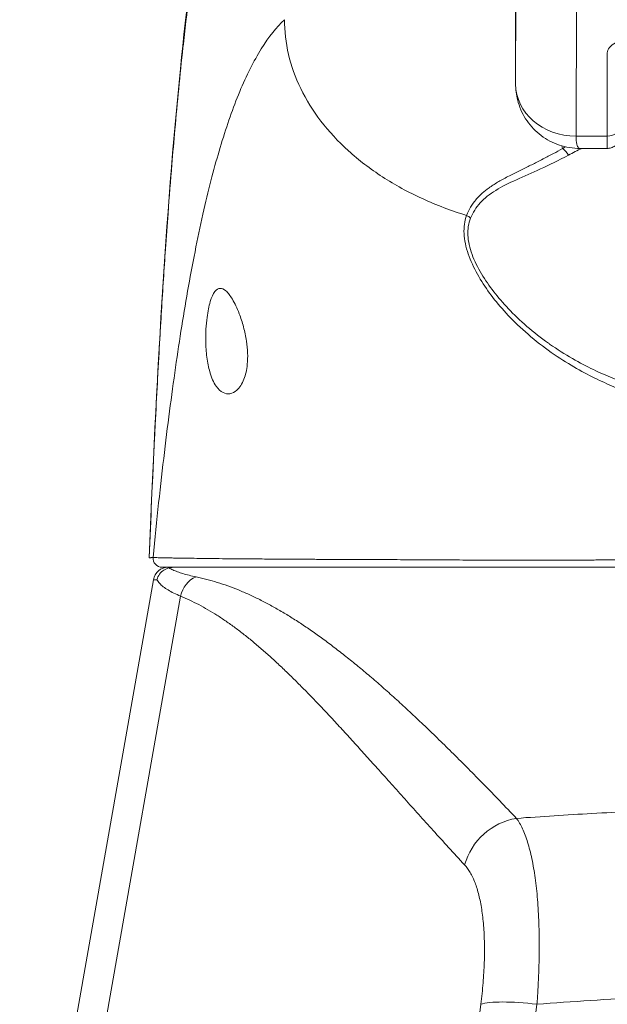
# Model space of a CAD drawing. Header units: inches. Extents: x 1 to 178, y 1 to 113.
# Tile 6 of 66: x 61.545 to 62.311, y 18.209 to 19.494. Entities that reach past the tile are written whole.
import ezdxf

# ---------------------------------------------------------------- set-up
doc = ezdxf.new("R2010")
doc.units = ezdxf.units.IN
doc.header["$LTSCALE"] = 10.666667
doc.header["$MEASUREMENT"] = 0
for name, color, linetype, lineweight in [('Dimension (ANSI)', 7, 'Continuous', 13), ('Visible (ANSI)', 7, 'Continuous', 13), ('Visible Narrow (ANSI)', 7, 'Continuous', 18)]:
    doc.layers.add(name, color=color, linetype=linetype, lineweight=lineweight)
doc.styles.add('Note Text (ANSI)', font='RomanS.shx')
doc.dimstyles.new('Default (ANSI)', dxfattribs={"dimscale": 10.666667, "dimtxt": 0.12, "dimasz": 0.098425, "dimexe": 0.125, "dimexo": 0.0625, "dimgap": 0.031496, "dimtad": 0, "dimtih": 1, "dimtoh": 1, "dimrnd": 1e-08, "dimzin": 0, "dimdsep": 46, "dimtxsty": 'Note Text (ANSI)', "dimcen": 0.09, "dimdle": 0.393701, "dimclrd": 256, "dimclre": 256, "dimclrt": 256, "dimadec": 0, "dimazin": 0, "dimtfac": 1, "dimtofl": 0, "dimtmove": 0, "dimatfit": 3, "dimfxl": 1, "dimtolj": 1, "dimtzin": 4, "dimlwd": -1, "dimlwe": -1, "dimarcsym": 0})

# ---------------------------------------------------------------- blocks, each defined once
blk = doc.blocks.new('*D10')
at = {"layer": 'Defpoints', "color": 0, "transparency": 16777216}
for p in [(64.703, 21.8328), (40.828, 17.9457), (64.703, 17.9457)]:
    blk.add_point(p, dxfattribs=at)
at = {"layer": 'Dimension (ANSI)', "transparency": 16777216}
for p, q in [((40.828, 18.6123), (40.828, 23.1661)), ((64.703, 18.6123), (64.703, 23.1661)), ((41.8778, 21.8328), (49.8695, 21.8328)), ((63.6531, 21.8328), (55.6614, 21.8328))]:
    blk.add_line(p, q, dxfattribs=at)
for points in [[(41.8778, 22.0077), (41.8778, 21.6578), (40.828, 21.8328)], [(63.6531, 22.0077), (63.6531, 21.6578), (64.703, 21.8328)]]:
    blk.add_solid(points, dxfattribs=at)
at = {"layer": 'Dimension (ANSI)', "transparency": 16777216, "insert": (50.2055, 22.4728), "char_height": 1.28, "attachment_point": 1, "style": 'Note Text (ANSI)'}
blk.add_mtext('\\A1;23.87', dxfattribs=at)

msp = doc.modelspace()

# ---------------------------------------------------------------- linework, layer by layer
at = {"layer": 'Visible (ANSI)'}
for p, q in [((62.1917, 19.5123), (62.1918, 19.41)), ((62.3111, 19.3261), (62.2758, 19.3261)), ((61.7193, 18.763), (61.6016, 18.0956)), ((62.3024, 18.4584), (62.3024, 18.4584))]:
    msp.add_line(p, q, dxfattribs=at)
msp.add_arc((61.7386, 18.7596), 0.0197, 90.0001, 170, dxfattribs=at)
msp.add_ellipse((61.7306, 18.7911), major_axis=(-0.0011, -0.0118), ratio=0.999959, start_param=4.712389, end_param=6.37718, dxfattribs=at)
for points, knots in [([(61.7137, 18.7915), (61.723, 19.0208), (61.7352, 19.2395), (61.7625, 19.5103), (61.7718, 19.5862), (61.7838, 19.6581)], [0, 0, 0, 0, 1.850891, 1.850891, 2.630245, 2.630245, 2.630245, 2.630245]), ([(62.2758, 19.3261), (62.2668, 19.3261), (62.2575, 19.3275), (62.2404, 19.3332), (62.2322, 19.3375), (62.218, 19.3482), (62.2117, 19.3547), (62.2016, 19.3693), (62.1977, 19.3775), (62.1931, 19.3932), (62.192, 19.4006), (62.1918, 19.408)], [0, 0, 0, 0, 0.0703736, 0.0703736, 0.1392004, 0.1392004, 0.2072974, 0.2072974, 0.2754598, 0.2754598, 0.3325774, 0.3325774, 0.3325774, 0.3325774]), ([(62.3296, 19.3579), (62.3296, 19.3525), (62.3296, 19.3486), (62.3296, 19.3456), (62.3296, 19.3451), (62.3296, 19.3444), (62.3296, 19.3443), (62.3295, 19.3438), (62.3295, 19.3437), (62.3295, 19.3435), (62.3295, 19.3434), (62.3295, 19.343), (62.3295, 19.3428), (62.3294, 19.3421), (62.3293, 19.3416), (62.3291, 19.3405), (62.329, 19.34), (62.3285, 19.3382), (62.328, 19.337), (62.3264, 19.3342), (62.3253, 19.3326), (62.3225, 19.33), (62.3209, 19.3288), (62.3173, 19.3271), (62.3154, 19.3265), (62.3127, 19.3262), (62.3119, 19.3261), (62.3111, 19.3261)], [0, 0, 0, 0, 0.0823467, 0.0823467, 0.1118576, 0.1118576, 0.1247539, 0.1247539, 0.1265515, 0.1265515, 0.1286021, 0.1286021, 0.1306663, 0.1306663, 0.134814, 0.134814, 0.138887, 0.138887, 0.148968, 0.148968, 0.1632472, 0.1632472, 0.1782167, 0.1782167, 0.1931923, 0.1931923, 0.1993249, 0.1993249, 0.1993249, 0.1993249]), ([(61.7876, 19.0745), (61.7875, 19.0798), (61.7876, 19.0851), (61.7881, 19.0955), (61.7886, 19.1006), (61.7903, 19.1133), (61.7917, 19.1202), (61.7951, 19.1318), (61.7972, 19.1362), (61.8015, 19.1419), (61.8038, 19.1433), (61.8087, 19.1435), (61.8112, 19.1424), (61.8166, 19.1376), (61.8195, 19.1339), (61.8254, 19.124), (61.8284, 19.1176), (61.8333, 19.1049), (61.8352, 19.0991), (61.8384, 19.087), (61.8397, 19.0808), (61.8407, 19.0745)], [-0.5692874, -0.5692874, -0.5692874, -0.5692874, -0.5288858, -0.5288858, -0.4876841, -0.4876841, -0.4202422, -0.4202422, -0.3530717, -0.3530717, -0.2912927, -0.2912927, -0.2304014, -0.2304014, -0.1671779, -0.1671779, -0.0985288, -0.0985288, -0.0485921, -0.0485921, -0.000001, -0.000001, -0.000001, -0.000001]), ([(61.8407, 19.0745), (61.8414, 19.0693), (61.842, 19.0641), (61.8423, 19.0539), (61.8422, 19.049), (61.841, 19.0369), (61.8395, 19.0303), (61.8349, 19.0185), (61.8318, 19.0138), (61.8253, 19.0079), (61.8222, 19.0063), (61.816, 19.0053), (61.813, 19.0058), (61.8069, 19.0089), (61.8038, 19.0118), (61.7978, 19.0205), (61.795, 19.0267), (61.7912, 19.0401), (61.7899, 19.0465), (61.7881, 19.0602), (61.7877, 19.0673), (61.7876, 19.0745)], [-0.5739281, -0.5739281, -0.5739281, -0.5739281, -0.533814, -0.533814, -0.4939143, -0.4939143, -0.4307597, -0.4307597, -0.3597657, -0.3597657, -0.3005984, -0.3005984, -0.2454531, -0.2454531, -0.1831514, -0.1831514, -0.1104073, -0.1104073, -0.0546787, -0.0546787, -0.000001, -0.000001, -0.000001, -0.000001]), ([(61.7137, 18.7915), (61.7139, 18.7915), (61.7142, 18.7916), (61.7145, 18.7916), (61.7149, 18.7916), (61.7153, 18.7917), (61.7157, 18.7918), (61.7161, 18.7918), (61.7166, 18.7919), (61.7171, 18.7919), (61.7176, 18.792), (61.7181, 18.7921), (61.7188, 18.7922)], [0, 0, 0, 0, 0.25, 0.25, 0.25, 0.5, 0.5, 0.5, 0.75, 0.75, 0.75, 1, 1, 1, 1]), ([(61.7397, 18.7785), (61.7374, 18.7779), (61.7351, 18.777), (61.733, 18.7756), (61.7308, 18.7743), (61.7288, 18.7724), (61.7272, 18.7703), (61.7257, 18.7681), (61.7245, 18.7657), (61.7239, 18.763)], [0, 0, 0, 0, 0.333333, 0.333333, 0.333333, 0.666667, 0.666667, 0.666667, 1, 1, 1, 1]), ([(61.7306, 18.7792), (61.7306, 18.7792), (61.7309, 18.7792), (61.7314, 18.7792), (61.7319, 18.7792), (61.7327, 18.7792), (61.7336, 18.7792), (61.7346, 18.7792), (61.7358, 18.7792), (61.7371, 18.7792), (61.7385, 18.7792), (61.74, 18.7792), (61.7418, 18.7792), (61.7435, 18.7792), (61.7455, 18.7792), (61.7476, 18.7792), (61.7497, 18.7792), (61.7519, 18.7792), (61.7544, 18.7792), (61.757, 18.7792), (61.7597, 18.7792), (61.7629, 18.7792), (61.7661, 18.7792), (61.7697, 18.7792), (61.7737, 18.7792), (61.7776, 18.7792), (61.7819, 18.7792), (61.7866, 18.7792), (61.7913, 18.7792), (61.7964, 18.7792), (61.8019, 18.7792), (61.8074, 18.7792), (61.8134, 18.7792), (61.8197, 18.7792), (61.8261, 18.7792), (61.833, 18.7792), (61.8402, 18.7792), (61.8475, 18.7792), (61.8552, 18.7792), (61.8636, 18.7792), (61.8719, 18.7792), (61.881, 18.7792), (61.8899, 18.7792), (61.8988, 18.7792), (61.9076, 18.7792), (61.9161, 18.7792), (61.9246, 18.7792), (61.9327, 18.7792), (61.9405, 18.7792), (61.9484, 18.7792), (61.956, 18.7792), (61.9635, 18.7792), (61.971, 18.7792), (61.9784, 18.7792), (61.9859, 18.7792), (61.9934, 18.7792), (62.0009, 18.7792), (62.0087, 18.7792), (62.0164, 18.7792), (62.0243, 18.7792), (62.0324, 18.7792), (62.0405, 18.7792), (62.0488, 18.7792), (62.0573, 18.7792), (62.0659, 18.7792), (62.0748, 18.7792), (62.0839, 18.7792), (62.0931, 18.7792), (62.1024, 18.7792), (62.1113, 18.7792), (62.1201, 18.7792), (62.1286, 18.7792), (62.1366, 18.7792), (62.1446, 18.7792), (62.1521, 18.7792), (62.1593, 18.7792), (62.1665, 18.7792), (62.1733, 18.7792), (62.1798, 18.7792), (62.1863, 18.7792), (62.1924, 18.7792), (62.1982, 18.7792), (62.204, 18.7792), (62.2095, 18.7792), (62.2147, 18.7792), (62.2199, 18.7792), (62.2249, 18.7792), (62.2297, 18.7792), (62.2345, 18.7792), (62.2392, 18.7792), (62.2438, 18.7792), (62.2484, 18.7792), (62.2529, 18.7792), (62.2575, 18.7792), (62.2621, 18.7792), (62.2667, 18.7792), (62.2716, 18.7792), (62.2764, 18.7792), (62.2814, 18.7792), (62.2867, 18.7792), (62.2921, 18.7792), (62.2978, 18.7792), (62.3036, 18.7792), (62.3093, 18.7792), (62.3152, 18.7792), (62.3207, 18.7792), (62.3262, 18.7792), (62.3313, 18.7792), (62.3362, 18.7792), (62.341, 18.7792), (62.3456, 18.7792), (62.3499, 18.7792), (62.3542, 18.7792), (62.3584, 18.7792), (62.3624, 18.7792), (62.3663, 18.7792), (62.3702, 18.7792), (62.3738, 18.7792), (62.3775, 18.7792), (62.381, 18.7792), (62.3844, 18.7792), (62.3878, 18.7792), (62.3911, 18.7792), (62.3942, 18.7792), (62.3974, 18.7792), (62.4004, 18.7792), (62.4033, 18.7792), (62.4062, 18.7792), (62.409, 18.7792), (62.4117, 18.7792), (62.4144, 18.7792), (62.4171, 18.7792), (62.4196, 18.7792), (62.4222, 18.7792), (62.4246, 18.7792), (62.427, 18.7792), (62.4294, 18.7792), (62.4317, 18.7792), (62.434, 18.7792), (62.4362, 18.7792), (62.4384, 18.7792), (62.4405, 18.7792), (62.4426, 18.7792), (62.4446, 18.7792), (62.4466, 18.7792), (62.4485, 18.7792), (62.4504, 18.7792), (62.4521, 18.7792), (62.4539, 18.7792), (62.4556, 18.7792), (62.4572, 18.7792)], [0, 0, 0, 0, 0.02, 0.02, 0.02, 0.04, 0.04, 0.04, 0.06, 0.06, 0.06, 0.08, 0.08, 0.08, 0.1, 0.1, 0.1, 0.12, 0.12, 0.12, 0.14, 0.14, 0.14, 0.16, 0.16, 0.16, 0.18, 0.18, 0.18, 0.2, 0.2, 0.2, 0.22, 0.22, 0.22, 0.24, 0.24, 0.24, 0.26, 0.26, 0.26, 0.28, 0.28, 0.28, 0.3, 0.3, 0.3, 0.32, 0.32, 0.32, 0.34, 0.34, 0.34, 0.36, 0.36, 0.36, 0.38, 0.38, 0.38, 0.4, 0.4, 0.4, 0.42, 0.42, 0.42, 0.44, 0.44, 0.44, 0.46, 0.46, 0.46, 0.48, 0.48, 0.48, 0.5, 0.5, 0.5, 0.52, 0.52, 0.52, 0.54, 0.54, 0.54, 0.56, 0.56, 0.56, 0.58, 0.58, 0.58, 0.6, 0.6, 0.6, 0.62, 0.62, 0.62, 0.64, 0.64, 0.64, 0.66, 0.66, 0.66, 0.68, 0.68, 0.68, 0.7, 0.7, 0.7, 0.72, 0.72, 0.72, 0.74, 0.74, 0.74, 0.76, 0.76, 0.76, 0.78, 0.78, 0.78, 0.8, 0.8, 0.8, 0.82, 0.82, 0.82, 0.84, 0.84, 0.84, 0.86, 0.86, 0.86, 0.88, 0.88, 0.88, 0.9, 0.9, 0.9, 0.92, 0.92, 0.92, 0.94, 0.94, 0.94, 0.96, 0.96, 0.96, 0.98, 0.98, 0.98, 1, 1, 1, 1]), ([(61.7397, 18.7785), (61.741, 18.7788), (61.7423, 18.779), (61.7448, 18.7792), (61.746, 18.7792), (61.747, 18.7792)], [-0.03976287, -0.03976287, -0.03976287, -0.03976287, -0.01919123, -0.01919123, 0, 0, 0, 0])]:
    msp.add_open_spline(points, degree=3, knots=knots, dxfattribs=at)
for points in [[(62.2758, 19.3261), (62.2758, 19.3261), (62.2758, 19.3261), (62.2758, 19.3261)], [(61.7137, 18.7915), (61.7137, 18.7915), (61.7137, 18.7915), (61.7137, 18.7915)]]:
    msp.add_open_spline(points, degree=3, dxfattribs=at)
at = {"layer": 'Visible Narrow (ANSI)'}
for p, q in [((62.1918, 19.4101), (62.1922, 19.5873)), ((62.1917, 19.5124), (62.1918, 19.4114)), ((62.2706, 19.3419), (62.271, 19.5191)), ((62.3114, 19.4508), (62.3111, 19.3419)), ((61.8542, 19.4463), (61.8542, 19.4463)), ((62.3111, 19.3419), (62.2706, 19.3419)), ((62.2242, 19.3105), (62.2242, 19.3105)), ((62.2243, 19.3105), (62.2243, 19.3105)), ((62.2168, 19.296), (62.2168, 19.296)), ((62.2242, 19.2993), (62.2242, 19.2993)), ((62.2243, 19.2994), (62.2243, 19.2994)), ((62.1014, 19.2475), (62.1014, 19.2475)), ((61.7547, 18.7416), (61.6408, 18.0956)), ((61.9728, 18.5595), (61.9728, 18.5595)), ((61.9923, 18.538), (61.9923, 18.538)), ((62.2922, 18.4579), (62.2922, 18.4579)), ((62.1465, 18.2087), (62.1323, 18.0956)), ((62.2196, 18.2087), (62.2055, 18.0956))]:
    msp.add_line(p, q, dxfattribs=at)
for centre, major_axis, ratio, start_param, end_param in [((62.3484, 19.4508), (-0.037, 0), 0.5, 4.710918, 6.281715), ((62.2705, 19.4101), (-0.0787, 0.0002), 0.866025, 0.002547, 1.573343), ((62.3111, 19.358), (0.0185, 0), 0.866025, 4.714936, 6.283185), ((62.3111, 19.4442), (0, -0.1181), 0.001274, 0, 0.523599), ((62.2531, 19.3105), (0.0095, -0.0177), 0.498926, 1.68999, 2.319519), ((62.1199, 19.2253), (0.0186, -0.0075), 0.769392, 1.132137, 1.449481), ((61.7849, 18.7362), (-0.0117, -0.0312), 0.918447, 3.856208, 4.875569), ((62.4178, 18.7597), (-0.6986, 0.0033), 0.000807, 6.168225, 6.283059), ((62.1985, 18.377), (-0.0578, -0.0535), 0.919114, 4.080771, 5.311683), ((62.2196, 18.1951), (-0.0781, 0.0098), 0.172345, 4.733946, 5.946592)]:
    msp.add_ellipse(centre, major_axis=major_axis, ratio=ratio, start_param=start_param, end_param=end_param, dxfattribs=at)
for points, knots in [([(61.784, 19.6448), (61.7835, 19.6421), (61.783, 19.6393), (61.7825, 19.6365), (61.7789, 19.6157), (61.7753, 19.5935), (61.7718, 19.5692), (61.7714, 19.566), (61.7709, 19.5628), (61.7705, 19.5596), (61.7675, 19.5383), (61.7645, 19.5154), (61.7617, 19.4918), (61.7604, 19.4806), (61.7591, 19.4693), (61.7578, 19.4579), (61.7559, 19.44), (61.754, 19.422), (61.7522, 19.4039), (61.7505, 19.3862), (61.7488, 19.3685), (61.7473, 19.3509), (61.7459, 19.3356), (61.7446, 19.3204), (61.7433, 19.3049), (61.7416, 19.2843), (61.74, 19.2633), (61.7383, 19.2411), (61.7372, 19.2261), (61.7361, 19.2105), (61.735, 19.1945), (61.7333, 19.169), (61.7315, 19.1423), (61.7298, 19.1141), (61.729, 19.1005), (61.7281, 19.0865), (61.7273, 19.0722), (61.7254, 19.0384), (61.7234, 19.0028), (61.7216, 18.9652), (61.7211, 18.9562), (61.7207, 18.9471), (61.7202, 18.9379), (61.718, 18.8921), (61.7158, 18.8434), (61.7137, 18.7915)], [0, 0, 0, 0, 0.0152892, 0.0152892, 0.0152892, 0.1281656, 0.1281656, 0.1281656, 0.1428571, 0.1428571, 0.1428571, 0.2397281, 0.2397281, 0.2397281, 0.2857143, 0.2857143, 0.2857143, 0.3578831, 0.3578831, 0.3578831, 0.4285714, 0.4285714, 0.4285714, 0.4897426, 0.4897426, 0.4897426, 0.5714286, 0.5714286, 0.5714286, 0.6267197, 0.6267197, 0.6267197, 0.7142857, 0.7142857, 0.7142857, 0.756805, 0.756805, 0.756805, 0.8571429, 0.8571429, 0.8571429, 0.8810186, 0.8810186, 0.8810186, 1, 1, 1, 1]), ([(61.8902, 19.4941), (61.8798, 19.4842), (61.8698, 19.4718), (61.86, 19.4561), (61.8502, 19.4403), (61.8406, 19.4212), (61.8318, 19.4002), (61.8231, 19.3791), (61.8151, 19.3562), (61.8077, 19.3318), (61.8003, 19.3074), (61.7934, 19.2816), (61.7864, 19.2515), (61.7795, 19.2214), (61.7725, 19.1871), (61.7662, 19.1526), (61.76, 19.1181), (61.7544, 19.0837), (61.7491, 19.0471), (61.7438, 19.0104), (61.7386, 18.9716), (61.7336, 18.9293), (61.7285, 18.887), (61.7236, 18.8412), (61.7188, 18.7922)], [0, 0, 0, 0, 0.125, 0.125, 0.125, 0.25, 0.25, 0.25, 0.375, 0.375, 0.375, 0.5, 0.5, 0.5, 0.625, 0.625, 0.625, 0.75, 0.75, 0.75, 0.875, 0.875, 0.875, 1, 1, 1, 1]), ([(62.1279, 19.2386), (62.108, 19.2447), (62.0885, 19.252), (62.0701, 19.2605), (62.0517, 19.2689), (62.0343, 19.2784), (62.0182, 19.2889), (62.002, 19.2993), (61.9871, 19.3108), (61.9736, 19.323), (61.9601, 19.3352), (61.9481, 19.3482), (61.9377, 19.3618), (61.9273, 19.3754), (61.9185, 19.3896), (61.9114, 19.4041), (61.9044, 19.4187), (61.899, 19.4337), (61.8955, 19.4488), (61.8919, 19.464), (61.8902, 19.4794), (61.8902, 19.4941)], [0.0000001, 0.0000001, 0.0000001, 0.0000001, 0.1428571, 0.1428571, 0.1428571, 0.2857143, 0.2857143, 0.2857143, 0.4285714, 0.4285714, 0.4285714, 0.5714286, 0.5714286, 0.5714286, 0.7142857, 0.7142857, 0.7142857, 0.8571429, 0.8571429, 0.8571429, 1, 1, 1, 1]), ([(62.2758, 19.3261), (62.2751, 19.3261), (62.2745, 19.3263), (62.2739, 19.3267), (62.2729, 19.3276), (62.272, 19.3293), (62.2715, 19.3318), (62.2709, 19.3344), (62.2706, 19.3377), (62.2706, 19.3419)], [0.7874485, 0.7874485, 0.7874485, 0.7874485, 0.8333333, 0.8333333, 0.8333333, 0.9166667, 0.9166667, 0.9166667, 1, 1, 1, 1]), ([(62.253, 19.326), (62.249, 19.3237), (62.245, 19.3215), (62.2411, 19.3193), (62.2366, 19.3169), (62.2322, 19.3146), (62.2279, 19.3124), (62.2245, 19.3106), (62.2211, 19.3089), (62.2178, 19.3072), (62.2168, 19.3067), (62.2158, 19.3062), (62.2148, 19.3057), (62.2102, 19.3034), (62.2057, 19.3012), (62.2013, 19.2991), (62.1966, 19.2967), (62.1919, 19.2945), (62.1874, 19.2922), (62.1824, 19.2896), (62.1775, 19.2871), (62.1728, 19.2845), (62.1708, 19.2833), (62.1688, 19.2821), (62.1668, 19.281), (62.1647, 19.2797), (62.1626, 19.2784), (62.1606, 19.2771), (62.1595, 19.2763), (62.1583, 19.2755), (62.1572, 19.2747), (62.1508, 19.2701), (62.1452, 19.2652), (62.1405, 19.2598), (62.1404, 19.2596), (62.1403, 19.2595), (62.1401, 19.2593), (62.1348, 19.2531), (62.1307, 19.2462), (62.1279, 19.2386)], [0, 0, 0, 0, 0.065683, 0.065683, 0.065683, 0.140097, 0.140097, 0.140097, 0.2, 0.2, 0.2, 0.218494, 0.218494, 0.218494, 0.3046, 0.3046, 0.3046, 0.399021, 0.399021, 0.399021, 0.503543, 0.503543, 0.503543, 0.549809, 0.549809, 0.549809, 0.6, 0.6, 0.6, 0.628883, 0.628883, 0.628883, 0.8, 0.8, 0.8, 0.804258, 0.804258, 0.804258, 1, 1, 1, 1]), ([(62.2607, 19.3173), (62.2478, 19.3104), (62.2355, 19.3045), (62.2242, 19.2993), (62.2129, 19.2942), (62.2026, 19.2897), (62.1928, 19.2852), (62.183, 19.2807), (62.1737, 19.2762), (62.1658, 19.2713), (62.1579, 19.2664), (62.1512, 19.261), (62.1457, 19.255), (62.1402, 19.249), (62.1359, 19.2424), (62.133, 19.2351)], [0.0000001, 0.0000001, 0.0000001, 0.0000001, 0.2, 0.2, 0.2, 0.4, 0.4, 0.4, 0.6, 0.6, 0.6, 0.8, 0.8, 0.8, 1, 1, 1, 1]), ([(62.1279, 19.2386), (62.1252, 19.2311), (62.1241, 19.2232), (62.1245, 19.2147), (62.1249, 19.2063), (62.1269, 19.1973), (62.13, 19.1883), (62.1331, 19.1793), (62.1373, 19.1704), (62.1421, 19.1619), (62.1468, 19.1533), (62.1521, 19.1452), (62.1578, 19.1373), (62.1635, 19.1294), (62.1697, 19.1219), (62.1767, 19.114), (62.1838, 19.1061), (62.1918, 19.0979), (62.201, 19.0896), (62.2101, 19.0813), (62.2204, 19.0729), (62.2306, 19.0653), (62.2408, 19.0577), (62.2509, 19.051), (62.2606, 19.0451), (62.2703, 19.0393), (62.2795, 19.0342), (62.2883, 19.0296), (62.2972, 19.0251), (62.3058, 19.0211), (62.314, 19.0175), (62.3222, 19.014), (62.33, 19.0109), (62.3376, 19.0082), (62.3452, 19.0054), (62.3524, 19.003), (62.3592, 19.0009)], [0.0000004, 0.0000004, 0.0000004, 0.0000004, 0.0833333, 0.0833333, 0.0833333, 0.1666667, 0.1666667, 0.1666667, 0.25, 0.25, 0.25, 0.3333333, 0.3333333, 0.3333333, 0.4166667, 0.4166667, 0.4166667, 0.5, 0.5, 0.5, 0.5833333, 0.5833333, 0.5833333, 0.6666667, 0.6666667, 0.6666667, 0.75, 0.75, 0.75, 0.8333333, 0.8333333, 0.8333333, 0.9166667, 0.9166667, 0.9166667, 1, 1, 1, 1]), ([(62.133, 19.2351), (62.1303, 19.2281), (62.1291, 19.2207), (62.1295, 19.2127), (62.1299, 19.2048), (62.1318, 19.1962), (62.1349, 19.1877), (62.138, 19.1791), (62.1423, 19.1706), (62.1472, 19.1624), (62.1521, 19.1543), (62.1575, 19.1465), (62.1633, 19.139), (62.1691, 19.1315), (62.1753, 19.1243), (62.1824, 19.1168), (62.1895, 19.1093), (62.1975, 19.1015), (62.2066, 19.0937), (62.2153, 19.0862), (62.2249, 19.0786), (62.2345, 19.0718), (62.2351, 19.0714), (62.2356, 19.0711), (62.2361, 19.0707), (62.2462, 19.0636), (62.2563, 19.0573), (62.2658, 19.0518), (62.2754, 19.0462), (62.2845, 19.0415), (62.2933, 19.0373), (62.3021, 19.033), (62.3105, 19.0293), (62.3186, 19.0261), (62.3267, 19.0228), (62.3345, 19.0199), (62.3419, 19.0174), (62.3494, 19.0149), (62.3565, 19.0128), (62.3632, 19.0109)], [0, 0, 0, 0, 0.0833333, 0.0833333, 0.0833333, 0.1666667, 0.1666667, 0.1666667, 0.25, 0.25, 0.25, 0.3333333, 0.3333333, 0.3333333, 0.4166667, 0.4166667, 0.4166667, 0.5, 0.5, 0.5, 0.5790348, 0.5790348, 0.5790348, 0.5833333, 0.5833333, 0.5833333, 0.6666667, 0.6666667, 0.6666667, 0.75, 0.75, 0.75, 0.8333333, 0.8333333, 0.8333333, 0.9166667, 0.9166667, 0.9166667, 1, 1, 1, 1]), ([(61.7188, 18.7922), (61.7189, 18.7921), (61.7192, 18.7921), (61.7197, 18.7921), (61.7202, 18.792), (61.7209, 18.792), (61.7219, 18.7919), (61.7219, 18.7919), (61.722, 18.7919), (61.722, 18.7919), (61.7229, 18.7919), (61.7241, 18.7918), (61.7254, 18.7918), (61.7255, 18.7918), (61.7255, 18.7918), (61.7256, 18.7918), (61.7269, 18.7917), (61.7285, 18.7917), (61.7302, 18.7917), (61.7302, 18.7917), (61.7303, 18.7917), (61.7304, 18.7917), (61.7321, 18.7916), (61.734, 18.7916), (61.736, 18.7915), (61.7362, 18.7915), (61.7363, 18.7915), (61.7365, 18.7915), (61.7385, 18.7915), (61.7406, 18.7914), (61.743, 18.7914), (61.7432, 18.7914), (61.7434, 18.7914), (61.7436, 18.7914), (61.746, 18.7913), (61.7486, 18.7913), (61.7516, 18.7912), (61.7519, 18.7912), (61.7522, 18.7912), (61.7526, 18.7912), (61.7556, 18.7912), (61.7589, 18.7911), (61.7625, 18.7911), (61.763, 18.7911), (61.7634, 18.7911), (61.7639, 18.7911), (61.7675, 18.791), (61.7714, 18.791), (61.7757, 18.7909), (61.7763, 18.7909), (61.7769, 18.7909), (61.7775, 18.7909), (61.7818, 18.7908), (61.7863, 18.7908), (61.7912, 18.7907), (61.792, 18.7907), (61.7928, 18.7907), (61.7936, 18.7907), (61.7985, 18.7906), (61.8038, 18.7906), (61.8093, 18.7905), (61.8103, 18.7905), (61.8114, 18.7905), (61.8124, 18.7905), (61.818, 18.7904), (61.8239, 18.7904), (61.8302, 18.7903), (61.8314, 18.7903), (61.8327, 18.7903), (61.834, 18.7903), (61.8403, 18.7902), (61.8468, 18.7902), (61.8539, 18.7901), (61.8554, 18.7901), (61.857, 18.7901), (61.8586, 18.7901), (61.8657, 18.79), (61.8732, 18.79), (61.8806, 18.7899), (61.8824, 18.7899), (61.8843, 18.7899), (61.8861, 18.7899), (61.8933, 18.7898), (61.9004, 18.7898), (61.9073, 18.7898), (61.9091, 18.7898), (61.911, 18.7897), (61.9128, 18.7897), (61.9194, 18.7897), (61.9259, 18.7897), (61.9321, 18.7896), (61.9339, 18.7896), (61.9358, 18.7896), (61.9376, 18.7896), (61.9437, 18.7896), (61.9496, 18.7895), (61.9554, 18.7895), (61.9573, 18.7895), (61.9592, 18.7895), (61.961, 18.7895), (61.9668, 18.7895), (61.9724, 18.7894), (61.9782, 18.7894), (61.9802, 18.7894), (61.9821, 18.7894), (61.9841, 18.7894), (61.9898, 18.7894), (61.9955, 18.7893), (62.0013, 18.7893), (62.0035, 18.7893), (62.0057, 18.7893), (62.0078, 18.7893), (62.0136, 18.7893), (62.0195, 18.7893), (62.0254, 18.7892), (62.0278, 18.7892), (62.0302, 18.7892), (62.0326, 18.7892), (62.0385, 18.7892), (62.0445, 18.7892), (62.0507, 18.7891), (62.0534, 18.7891), (62.056, 18.7891), (62.0587, 18.7891), (62.0649, 18.7891), (62.0713, 18.789), (62.0777, 18.789), (62.0806, 18.789), (62.0836, 18.789), (62.0865, 18.7889), (62.0929, 18.7889), (62.0993, 18.7889), (62.1054, 18.7888), (62.1085, 18.7888), (62.1115, 18.7888), (62.1144, 18.7888), (62.1202, 18.7888), (62.1258, 18.7887), (62.1312, 18.7887), (62.134, 18.7887), (62.1368, 18.7887), (62.1395, 18.7887), (62.1446, 18.7887), (62.1495, 18.7887), (62.1543, 18.7886), (62.157, 18.7886), (62.1596, 18.7886), (62.1621, 18.7886), (62.1666, 18.7886), (62.1709, 18.7886), (62.1751, 18.7886), (62.1776, 18.7886), (62.1801, 18.7886), (62.1824, 18.7886), (62.1864, 18.7886), (62.1901, 18.7886), (62.1938, 18.7885), (62.1961, 18.7885), (62.1984, 18.7885), (62.2006, 18.7885), (62.204, 18.7885), (62.2074, 18.7885), (62.2106, 18.7885), (62.2127, 18.7885), (62.2149, 18.7885), (62.217, 18.7885), (62.22, 18.7885), (62.223, 18.7885), (62.2258, 18.7885), (62.2279, 18.7885), (62.23, 18.7885), (62.232, 18.7885), (62.2348, 18.7885), (62.2375, 18.7885), (62.2402, 18.7885), (62.2422, 18.7885), (62.2443, 18.7885), (62.2463, 18.7886), (62.2489, 18.7886), (62.2516, 18.7886), (62.2542, 18.7886), (62.2563, 18.7886), (62.2584, 18.7886), (62.2606, 18.7886), (62.2632, 18.7886), (62.2658, 18.7886), (62.2685, 18.7886), (62.2708, 18.7886), (62.2732, 18.7887), (62.2756, 18.7887), (62.2783, 18.7887), (62.2811, 18.7887), (62.284, 18.7887), (62.2866, 18.7887), (62.2893, 18.7887), (62.292, 18.7887), (62.295, 18.7888), (62.2981, 18.7888), (62.3012, 18.7888), (62.3041, 18.7888), (62.3071, 18.7888), (62.31, 18.7888), (62.3129, 18.7889), (62.3158, 18.7889), (62.3186, 18.7889), (62.3214, 18.7889), (62.3242, 18.7889), (62.3269, 18.7889), (62.3294, 18.7889), (62.3319, 18.789), (62.3343, 18.789), (62.3369, 18.789), (62.3394, 18.789), (62.3418, 18.789), (62.344, 18.789), (62.3461, 18.789), (62.3482, 18.7891), (62.3506, 18.7891), (62.3529, 18.7891), (62.3552, 18.7891), (62.3571, 18.7891), (62.359, 18.7891), (62.3609, 18.7891), (62.3631, 18.7892), (62.3653, 18.7892), (62.3675, 18.7892), (62.3692, 18.7892), (62.3709, 18.7892), (62.3725, 18.7892), (62.3746, 18.7892), (62.3767, 18.7892), (62.3788, 18.7893), (62.3803, 18.7893), (62.3818, 18.7893), (62.3833, 18.7893), (62.3853, 18.7893), (62.3873, 18.7893), (62.3892, 18.7893), (62.3906, 18.7893), (62.3919, 18.7893), (62.3932, 18.7894), (62.3951, 18.7894), (62.397, 18.7894), (62.3988, 18.7894), (62.4001, 18.7894), (62.4013, 18.7894), (62.4024, 18.7894), (62.4043, 18.7894), (62.406, 18.7894), (62.4078, 18.7895), (62.4089, 18.7895), (62.4099, 18.7895), (62.411, 18.7895), (62.4127, 18.7895), (62.4145, 18.7895), (62.4161, 18.7895), (62.4171, 18.7895), (62.4181, 18.7895), (62.419, 18.7895), (62.4207, 18.7896), (62.4223, 18.7896), (62.4239, 18.7896), (62.4248, 18.7896), (62.4257, 18.7896), (62.4265, 18.7896), (62.4281, 18.7896), (62.4297, 18.7896), (62.4313, 18.7896), (62.4321, 18.7896), (62.4328, 18.7897), (62.4336, 18.7897), (62.4352, 18.7897), (62.4367, 18.7897), (62.4382, 18.7897), (62.4389, 18.7897), (62.4396, 18.7897), (62.4402, 18.7897), (62.4417, 18.7897), (62.4432, 18.7897), (62.4446, 18.7898), (62.4452, 18.7898), (62.4458, 18.7898), (62.4464, 18.7898), (62.4478, 18.7898), (62.4491, 18.7898), (62.4505, 18.7898), (62.451, 18.7898), (62.4515, 18.7898), (62.4521, 18.7898), (62.4534, 18.7898), (62.4546, 18.7898), (62.4558, 18.7898), (62.4563, 18.7899), (62.4568, 18.7899), (62.4572, 18.7899)], [0, 0, 0, 0, 0.02, 0.02, 0.02, 0.04, 0.04, 0.04, 0.040421, 0.040421, 0.040421, 0.06, 0.06, 0.06, 0.060723, 0.060723, 0.060723, 0.08, 0.08, 0.08, 0.081018, 0.081018, 0.081018, 0.1, 0.1, 0.1, 0.101329, 0.101329, 0.101329, 0.12, 0.12, 0.12, 0.12163, 0.12163, 0.12163, 0.14, 0.14, 0.14, 0.141905, 0.141905, 0.141905, 0.16, 0.16, 0.16, 0.16221, 0.16221, 0.16221, 0.18, 0.18, 0.18, 0.182511, 0.182511, 0.182511, 0.2, 0.2, 0.2, 0.202808, 0.202808, 0.202808, 0.22, 0.22, 0.22, 0.223103, 0.223103, 0.223103, 0.24, 0.24, 0.24, 0.243415, 0.243415, 0.243415, 0.26, 0.26, 0.26, 0.263643, 0.263643, 0.263643, 0.28, 0.28, 0.28, 0.284004, 0.284004, 0.284004, 0.3, 0.3, 0.3, 0.304327, 0.304327, 0.304327, 0.32, 0.32, 0.32, 0.324612, 0.324612, 0.324612, 0.34, 0.34, 0.34, 0.344912, 0.344912, 0.344912, 0.36, 0.36, 0.36, 0.365193, 0.365193, 0.365193, 0.38, 0.38, 0.38, 0.385491, 0.385491, 0.385491, 0.4, 0.4, 0.4, 0.405802, 0.405802, 0.405802, 0.42, 0.42, 0.42, 0.426054, 0.426054, 0.426054, 0.44, 0.44, 0.44, 0.446328, 0.446328, 0.446328, 0.46, 0.46, 0.46, 0.466757, 0.466757, 0.466757, 0.48, 0.48, 0.48, 0.486967, 0.486967, 0.486967, 0.5, 0.5, 0.5, 0.507288, 0.507288, 0.507288, 0.52, 0.52, 0.52, 0.527581, 0.527581, 0.527581, 0.54, 0.54, 0.54, 0.547888, 0.547888, 0.547888, 0.56, 0.56, 0.56, 0.568182, 0.568182, 0.568182, 0.58, 0.58, 0.58, 0.588478, 0.588478, 0.588478, 0.6, 0.6, 0.6, 0.60878, 0.60878, 0.60878, 0.62, 0.62, 0.62, 0.62907, 0.62907, 0.62907, 0.64, 0.64, 0.64, 0.649369, 0.649369, 0.649369, 0.66, 0.66, 0.66, 0.669534, 0.669534, 0.669534, 0.68, 0.68, 0.68, 0.690058, 0.690058, 0.690058, 0.7, 0.7, 0.7, 0.710298, 0.710298, 0.710298, 0.72, 0.72, 0.72, 0.730553, 0.730553, 0.730553, 0.74, 0.74, 0.74, 0.750842, 0.750842, 0.750842, 0.76, 0.76, 0.76, 0.771156, 0.771156, 0.771156, 0.78, 0.78, 0.78, 0.791453, 0.791453, 0.791453, 0.8, 0.8, 0.8, 0.811751, 0.811751, 0.811751, 0.82, 0.82, 0.82, 0.832049, 0.832049, 0.832049, 0.84, 0.84, 0.84, 0.852347, 0.852347, 0.852347, 0.86, 0.86, 0.86, 0.872644, 0.872644, 0.872644, 0.88, 0.88, 0.88, 0.892941, 0.892941, 0.892941, 0.9, 0.9, 0.9, 0.913243, 0.913243, 0.913243, 0.92, 0.92, 0.92, 0.933542, 0.933542, 0.933542, 0.94, 0.94, 0.94, 0.953841, 0.953841, 0.953841, 0.96, 0.96, 0.96, 0.974137, 0.974137, 0.974137, 0.98, 0.98, 0.98, 0.994449, 0.994449, 0.994449, 1, 1, 1, 1]), ([(61.7397, 18.7785), (61.7412, 18.7776), (61.7428, 18.7767), (61.7446, 18.7759), (61.7464, 18.775), (61.7484, 18.7742), (61.7506, 18.7734), (61.7528, 18.7726), (61.7551, 18.7718), (61.7577, 18.771), (61.7602, 18.7703), (61.7629, 18.7696), (61.7658, 18.7688), (61.7686, 18.7681), (61.7717, 18.7674), (61.7749, 18.7668)], [0, 0, 0, 0, 0.2, 0.2, 0.2, 0.4, 0.4, 0.4, 0.6, 0.6, 0.6, 0.8, 0.8, 0.8, 1, 1, 1, 1]), ([(61.7749, 18.7668), (61.7795, 18.7658), (61.7841, 18.7647), (61.7888, 18.7635), (61.7934, 18.7623), (61.798, 18.761), (61.8026, 18.7596), (61.8072, 18.7582), (61.8118, 18.7566), (61.8164, 18.755), (61.821, 18.7533), (61.8256, 18.7515), (61.8303, 18.7496), (61.8349, 18.7477), (61.8395, 18.7457), (61.8441, 18.7436), (61.8488, 18.7415), (61.8534, 18.7393), (61.8581, 18.737), (61.8627, 18.7346), (61.8674, 18.7322), (61.8721, 18.7296), (61.8767, 18.7271), (61.8814, 18.7244), (61.8861, 18.7216), (61.8909, 18.7189), (61.8956, 18.716), (61.9004, 18.713), (61.9051, 18.71), (61.9099, 18.7069), (61.9147, 18.7037), (61.9195, 18.7005), (61.9244, 18.6971), (61.9293, 18.6937), (61.9342, 18.6903), (61.9391, 18.6867), (61.944, 18.6831), (61.949, 18.6794), (61.954, 18.6756), (61.959, 18.6717), (61.9641, 18.6679), (61.9692, 18.6638), (61.9743, 18.6597), (61.9794, 18.6556), (61.9846, 18.6513), (61.9899, 18.647), (61.9951, 18.6426), (62.0004, 18.6381), (62.0058, 18.6335), (62.0111, 18.6289), (62.0166, 18.6242), (62.0221, 18.6193), (62.0276, 18.6144), (62.0331, 18.6094), (62.0388, 18.6043), (62.0444, 18.5991), (62.0501, 18.5938), (62.0559, 18.5884), (62.0617, 18.583), (62.0676, 18.5775), (62.0736, 18.5717), (62.0796, 18.566), (62.0856, 18.5602), (62.0918, 18.5542), (62.098, 18.5482), (62.1042, 18.542), (62.1106, 18.5357), (62.117, 18.5294), (62.1235, 18.5229), (62.1301, 18.5162), (62.1367, 18.5096), (62.1434, 18.5027), (62.1502, 18.4957), (62.1571, 18.4887), (62.164, 18.4816), (62.1711, 18.4742), (62.1783, 18.4668), (62.1855, 18.4592), (62.193, 18.4515)], [0, 0, 0, 0, 0.038462, 0.038462, 0.038462, 0.076923, 0.076923, 0.076923, 0.115385, 0.115385, 0.115385, 0.153846, 0.153846, 0.153846, 0.192308, 0.192308, 0.192308, 0.230769, 0.230769, 0.230769, 0.269231, 0.269231, 0.269231, 0.307692, 0.307692, 0.307692, 0.346154, 0.346154, 0.346154, 0.384615, 0.384615, 0.384615, 0.423077, 0.423077, 0.423077, 0.461538, 0.461538, 0.461538, 0.5, 0.5, 0.5, 0.538462, 0.538462, 0.538462, 0.576923, 0.576923, 0.576923, 0.615385, 0.615385, 0.615385, 0.653846, 0.653846, 0.653846, 0.692308, 0.692308, 0.692308, 0.730769, 0.730769, 0.730769, 0.769231, 0.769231, 0.769231, 0.807692, 0.807692, 0.807692, 0.846154, 0.846154, 0.846154, 0.884615, 0.884615, 0.884615, 0.923077, 0.923077, 0.923077, 0.961538, 0.961538, 0.961538, 1, 1, 1, 1]), ([(61.7239, 18.763), (61.7248, 18.7614), (61.7259, 18.7599), (61.7273, 18.7583), (61.7287, 18.7568), (61.7303, 18.7553), (61.7321, 18.7539), (61.7339, 18.7524), (61.736, 18.751), (61.7383, 18.7496), (61.7406, 18.7482), (61.7431, 18.7468), (61.7458, 18.7455), (61.7485, 18.7442), (61.7515, 18.7429), (61.7547, 18.7416)], [0, 0, 0, 0, 0.2, 0.2, 0.2, 0.4, 0.4, 0.4, 0.6, 0.6, 0.6, 0.8, 0.8, 0.8, 1, 1, 1, 1]), ([(61.7547, 18.7416), (61.7587, 18.74), (61.7626, 18.7382), (61.7666, 18.7364), (61.7706, 18.7345), (61.7745, 18.7325), (61.7785, 18.7305), (61.7824, 18.7284), (61.7864, 18.7262), (61.7903, 18.7239), (61.7943, 18.7216), (61.7982, 18.7192), (61.8022, 18.7167), (61.8061, 18.7142), (61.81, 18.7115), (61.814, 18.7088), (61.8179, 18.7061), (61.8219, 18.7033), (61.8259, 18.7003), (61.8298, 18.6974), (61.8338, 18.6944), (61.8378, 18.6912), (61.8418, 18.6881), (61.8458, 18.6849), (61.8498, 18.6815), (61.8538, 18.6782), (61.8579, 18.6747), (61.8619, 18.6712), (61.866, 18.6677), (61.8701, 18.664), (61.8742, 18.6602), (61.8783, 18.6565), (61.8825, 18.6526), (61.8866, 18.6487), (61.8908, 18.6447), (61.895, 18.6407), (61.8993, 18.6365), (61.9036, 18.6323), (61.9079, 18.628), (61.9122, 18.6236), (61.9166, 18.6193), (61.921, 18.6148), (61.9254, 18.6102), (61.9299, 18.6056), (61.9344, 18.6008), (61.939, 18.596), (61.9435, 18.5912), (61.9482, 18.5862), (61.9529, 18.5812), (61.9576, 18.5761), (61.9623, 18.571), (61.9672, 18.5657), (61.9721, 18.5604), (61.977, 18.555), (61.982, 18.5494), (61.987, 18.5439), (61.9921, 18.5382), (61.9974, 18.5324), (62.0026, 18.5266), (62.0079, 18.5207), (62.0133, 18.5147), (62.0187, 18.5086), (62.0242, 18.5025), (62.0299, 18.4962), (62.0355, 18.4898), (62.0413, 18.4834), (62.0472, 18.4768), (62.0531, 18.4702), (62.0591, 18.4635), (62.0653, 18.4566), (62.0715, 18.4497), (62.0778, 18.4427), (62.0843, 18.4356), (62.0908, 18.4284), (62.0974, 18.4211), (62.1042, 18.4136), (62.1111, 18.4061), (62.1181, 18.3985), (62.1253, 18.3907)], [0, 0, 0, 0, 0.038462, 0.038462, 0.038462, 0.076923, 0.076923, 0.076923, 0.115385, 0.115385, 0.115385, 0.153846, 0.153846, 0.153846, 0.192308, 0.192308, 0.192308, 0.230769, 0.230769, 0.230769, 0.269231, 0.269231, 0.269231, 0.307692, 0.307692, 0.307692, 0.346154, 0.346154, 0.346154, 0.384615, 0.384615, 0.384615, 0.423077, 0.423077, 0.423077, 0.461538, 0.461538, 0.461538, 0.5, 0.5, 0.5, 0.538462, 0.538462, 0.538462, 0.576923, 0.576923, 0.576923, 0.615385, 0.615385, 0.615385, 0.653846, 0.653846, 0.653846, 0.692308, 0.692308, 0.692308, 0.730769, 0.730769, 0.730769, 0.769231, 0.769231, 0.769231, 0.807692, 0.807692, 0.807692, 0.846154, 0.846154, 0.846154, 0.884615, 0.884615, 0.884615, 0.923077, 0.923077, 0.923077, 0.961538, 0.961538, 0.961538, 1, 1, 1, 1]), ([(62.963, 18.4515), (62.9298, 18.4539), (62.8964, 18.4561), (62.8628, 18.4579), (62.8459, 18.4589), (62.8289, 18.4597), (62.8119, 18.4605), (62.7662, 18.4626), (62.7196, 18.4641), (62.6729, 18.465), (62.6673, 18.4651), (62.6617, 18.4652), (62.6561, 18.4653), (62.6037, 18.4661), (62.5512, 18.4661), (62.4989, 18.4653), (62.4929, 18.4652), (62.4868, 18.4651), (62.4808, 18.4649), (62.4346, 18.4641), (62.3885, 18.4625), (62.3434, 18.4605), (62.326, 18.4597), (62.3086, 18.4588), (62.2914, 18.4578), (62.2583, 18.456), (62.2256, 18.4539), (62.193, 18.4515)], [0, 0, 0, 0, 0.133299, 0.133299, 0.133299, 0.2, 0.2, 0.2, 0.378562, 0.378562, 0.378562, 0.4, 0.4, 0.4, 0.6, 0.6, 0.6, 0.623144, 0.623144, 0.623144, 0.8, 0.8, 0.8, 0.868416, 0.868416, 0.868416, 1, 1, 1, 1]), ([(62.193, 18.4515), (62.1943, 18.4496), (62.1957, 18.4475), (62.197, 18.4452), (62.1983, 18.4429), (62.1995, 18.4405), (62.2007, 18.4379), (62.2019, 18.4353), (62.2031, 18.4325), (62.2042, 18.4295), (62.2053, 18.4266), (62.2064, 18.4234), (62.2074, 18.4202), (62.2084, 18.4169), (62.2094, 18.4135), (62.2103, 18.4099), (62.2113, 18.4063), (62.2121, 18.4026), (62.213, 18.3987), (62.2138, 18.3948), (62.2146, 18.3908), (62.2153, 18.3866), (62.216, 18.3824), (62.2167, 18.3781), (62.2173, 18.3737), (62.2179, 18.3692), (62.2185, 18.3647), (62.219, 18.36), (62.2195, 18.3553), (62.2199, 18.3505), (62.2203, 18.3455), (62.2208, 18.3406), (62.2211, 18.3355), (62.2214, 18.3304), (62.2217, 18.3252), (62.2219, 18.3199), (62.2221, 18.3146), (62.2223, 18.3092), (62.2225, 18.3037), (62.2225, 18.2982), (62.2226, 18.2926), (62.2226, 18.2869), (62.2226, 18.2812), (62.2226, 18.2754), (62.2225, 18.2696), (62.2224, 18.2637), (62.2222, 18.2578), (62.222, 18.2518), (62.2218, 18.2458), (62.2215, 18.2397), (62.2212, 18.2336), (62.2209, 18.2274), (62.2205, 18.2212), (62.2201, 18.215), (62.2196, 18.2087)], [0, 0, 0, 0, 0.055556, 0.055556, 0.055556, 0.111111, 0.111111, 0.111111, 0.166667, 0.166667, 0.166667, 0.222222, 0.222222, 0.222222, 0.277778, 0.277778, 0.277778, 0.333333, 0.333333, 0.333333, 0.388889, 0.388889, 0.388889, 0.444444, 0.444444, 0.444444, 0.5, 0.5, 0.5, 0.555556, 0.555556, 0.555556, 0.611111, 0.611111, 0.611111, 0.666667, 0.666667, 0.666667, 0.722222, 0.722222, 0.722222, 0.777778, 0.777778, 0.777778, 0.833333, 0.833333, 0.833333, 0.888889, 0.888889, 0.888889, 0.944444, 0.944444, 0.944444, 1, 1, 1, 1]), ([(62.1253, 18.3907), (62.1266, 18.3893), (62.1279, 18.3877), (62.1291, 18.3861), (62.1303, 18.3844), (62.1315, 18.3826), (62.1326, 18.3806), (62.1338, 18.3787), (62.1348, 18.3766), (62.1359, 18.3744), (62.1369, 18.3722), (62.1379, 18.3699), (62.1388, 18.3674), (62.1397, 18.365), (62.1406, 18.3624), (62.1414, 18.3597), (62.1423, 18.3571), (62.1431, 18.3543), (62.1438, 18.3514), (62.1445, 18.3485), (62.1452, 18.3455), (62.1458, 18.3423), (62.1464, 18.3392), (62.147, 18.336), (62.1475, 18.3327), (62.148, 18.3293), (62.1485, 18.3259), (62.1489, 18.3224), (62.1493, 18.3189), (62.1496, 18.3153), (62.1499, 18.3116), (62.1502, 18.3078), (62.1505, 18.3041), (62.1507, 18.3002), (62.1509, 18.2963), (62.151, 18.2923), (62.1511, 18.2883), (62.1512, 18.2843), (62.1512, 18.2802), (62.1511, 18.276), (62.1511, 18.2718), (62.151, 18.2676), (62.1509, 18.2632), (62.1507, 18.2589), (62.1505, 18.2545), (62.1503, 18.2501), (62.15, 18.2457), (62.1497, 18.2412), (62.1493, 18.2366), (62.149, 18.2321), (62.1485, 18.2274), (62.1481, 18.2228), (62.1476, 18.2182), (62.147, 18.2135), (62.1465, 18.2087)], [0, 0, 0, 0, 0.055556, 0.055556, 0.055556, 0.111111, 0.111111, 0.111111, 0.166667, 0.166667, 0.166667, 0.222222, 0.222222, 0.222222, 0.277778, 0.277778, 0.277778, 0.333333, 0.333333, 0.333333, 0.388889, 0.388889, 0.388889, 0.444444, 0.444444, 0.444444, 0.5, 0.5, 0.5, 0.555556, 0.555556, 0.555556, 0.611111, 0.611111, 0.611111, 0.666667, 0.666667, 0.666667, 0.722222, 0.722222, 0.722222, 0.777778, 0.777778, 0.777778, 0.833333, 0.833333, 0.833333, 0.888889, 0.888889, 0.888889, 0.944444, 0.944444, 0.944444, 1, 1, 1, 1]), ([(62.9363, 18.2087), (62.8898, 18.2124), (62.8429, 18.2154), (62.7951, 18.2177), (62.7474, 18.2201), (62.699, 18.2217), (62.6504, 18.2225), (62.6018, 18.2233), (62.5532, 18.2233), (62.5047, 18.2225), (62.4561, 18.2217), (62.4078, 18.22), (62.3602, 18.2177), (62.3126, 18.2154), (62.2659, 18.2124), (62.2196, 18.2087)], [0, 0, 0, 0, 0.2, 0.2, 0.2, 0.4, 0.4, 0.4, 0.6, 0.6, 0.6, 0.8, 0.8, 0.8, 1, 1, 1, 1])]:
    msp.add_open_spline(points, degree=3, knots=knots, dxfattribs=at)
for points in [[(62.2521, 19.3294), (62.2524, 19.3283), (62.2527, 19.3272), (62.253, 19.326)], [(62.257, 19.3282), (62.2557, 19.3275), (62.2544, 19.3268), (62.253, 19.326)], [(62.2784, 19.3261), (62.2723, 19.3234), (62.2664, 19.3204), (62.2607, 19.3173)], [(62.2758, 19.3261), (62.2758, 19.3261), (62.2758, 19.3261), (62.2758, 19.3261)]]:
    msp.add_open_spline(points, degree=3, dxfattribs=at)

# ---------------------------------------------------------------- dimensions: what is measured, and where the dimension line sits
at = {"layer": 'Dimension (ANSI)'}
dim = msp.add_linear_dim(base=(64.702956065, 21.8327518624), p1=(40.827956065, 17.9456517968), p2=(64.702956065, 17.9456517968), angle=180, dimstyle='Default (ANSI)', override={"dimtih": 0, "dimtoh": 0, "dimdec": 2, "dimtp": 0, "dimtm": 0, "dimtdec": 2, "dimatfit": 1}, dxfattribs=at)
dim.commit()
dim.dimension.update_dxf_attribs({"geometry": '*D10', "text_midpoint": (52.765456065, 21.8327518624), "dimtype": 160})

doc.saveas('drawing.dxf')
